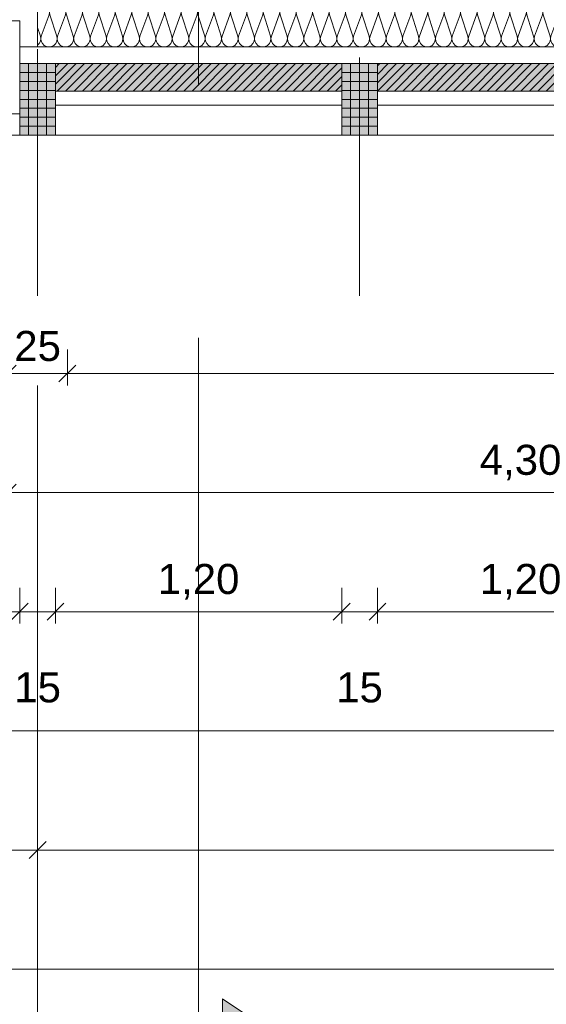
# Model space of a CAD drawing. Header units: metres. Extents: x -167 to 152, y -127 to 99.
# Tile 46 of 225: x -23.02 to -20.82, y -25.92 to -21.79. Entities that reach past the tile are written whole.
import ezdxf

# ---------------------------------------------------------------- set-up
doc = ezdxf.new("R2010")
doc.units = ezdxf.units.M
doc.header["$PDMODE"] = 1
doc.header["$PDSIZE"] = -2
doc.linetypes.add('Achsen 01', pattern=[5.291531, 3.175, -1.058062, 0.352704, -0.705764])
doc.linetypes.add('Raster 01', pattern=[2, 1, -1])
doc.layers.get('0').update_dxf_attribs({"lineweight": 25})
for name, color, linetype, lineweight, true_color in [('014_Fassadenarbeiten-000 Aufsicht Betonfertigteile', 7, 'Continuous', 9, 0xc0c0c0), ('014_Fassadenarbeiten-000 Aufsicht Mauerwerk', 7, 'Continuous', 9, 0xa6a6a6), ('014_Fassadenarbeiten-330 mineralische Dämmung', 7, 'Continuous', 9, 0x666666), ('031_Metallbauarbeiten-330 Aufsicht Metallbauarbeiten', 7, 'Continuous', 9, 0xa6a6a6), ('AV1-Achsen', 1, 'Achsen 01', 18, 0xff0000), ('AV1-Raster', 7, 'Raster 01', 9, 0xa6a6a6)]:
    doc.layers.add(name, color=color, linetype=linetype, lineweight=lineweight, true_color=true_color)
for name, color, linetype, lineweight in [('014_Fassadenarbeiten-330 Betonfertigteile vertikal', 7, 'Continuous', 9), ('014_Fassadenarbeiten-330 Filtermauerwerk 11.5cm', 7, 'Continuous', 9), ('_1.35m (3D)', 7, 'Continuous', 9), ('_GRU (2D)', 7, 'Continuous', 9), ('_OG 1 (2D)', 7, 'Continuous', 9), ('AV1-Schnitt Achsen', 7, 'Achsen 01', 18), ('Bemaßung-Bemaßung', 7, 'Continuous', 9)]:
    doc.layers.add(name, color=color, linetype=linetype, lineweight=lineweight)
doc.layers.get('0').freeze()
doc.styles.add('Arial', font='arial.ttf')
doc.dimstyles.new('COE 50', dxfattribs={"dimtxt": 126.090495, "dimasz": 0.001414, "dimexe": 0.001, "dimexo": 0.01, "dimgap": 0.001, "dimtad": 1, "dimdec": 3, "dimtxsty": 'Arial', "dimblk": 'VW_SLASH-4', "dimblk1": 'VW_SLASH-4', "dimblk2": 'VW_SLASH-4', "dimcen": 0, "dimadec": 3, "dimazin": 0, "dimtfac": 0.8, "dimtdec": 3, "dimtix": 1, "dimtmove": 0, "dimatfit": 0, "dimldrblk": 'VW_SLASH-3', "dimfxl": 0.002, "dimfxlon": 1, "dimfrac": 2, "dimtolj": 1, "dimarcsym": 0})
pattern_1 = [(-90, (0, 0), (0.0375, 0), [])]
pattern_2 = [(0, (0, 0), (2e-18, -0.0375), [])]
pattern_3 = [(45, (0, 0), (0.01767767, -0.01767767), [])]

# ---------------------------------------------------------------- blocks, each defined once
blk = doc.blocks.new('Group-2')
at = {"layer": 'AV1-Raster'}
for p, q in [((-22.95, -22.95), (-22.95, 1.35)), ((-21.6, -22.95), (-21.6, 1.35))]:
    blk.add_line(p, q, dxfattribs=at)
blk = doc.blocks.new('1.35m (3D)')
at = {"layer": 'AV1-Raster', "color": 7}
blk.add_blockref('Group-2', (0, 0), dxfattribs=at)
blk = doc.blocks.new('Group-291')
at = {"layer": '014_Fassadenarbeiten-330 mineralische Dämmung', "transparency": 33554687, "flags": 128}
for points in [[(-21.77, 22.6949, 0.324435), (-21.7316, 22.7074, 0.324435), (-21.7316, 22.7479, 0.324435), (-21.77, 22.7604), (-21.86, 22.7315, -0.324488), (-21.8985, 22.7441, -0.324488), (-21.8985, 22.7845, -0.324488), (-21.86, 22.7971), (-21.77, 22.7638, 0.324435), (-21.7316, 22.7764, 0.324435), (-21.7316, 22.8168, 0.324435), (-21.77, 22.8294), (-21.86, 22.8004, -0.324488), (-21.8985, 22.813, -0.324488), (-21.8985, 22.8535, -0.324488), (-21.86, 22.866), (-21.77, 22.8327, 0.324435), (-21.7316, 22.8453, 0.324435), (-21.7316, 22.8857, 0.324435), (-21.77, 22.8983), (-21.86, 22.8694, -0.324488), (-21.8985, 22.8819, -0.324488), (-21.8985, 22.9224, -0.324488), (-21.86, 22.935), (-21.77, 22.9017, 0.665936), (-21.7287, 22.95)], [(-21.8237, 22.95), (-21.86, 22.9383, -0.31555), (-21.8978, 22.95)], [(-21.77, 18.9029, 1.372583), (-21.77, 18.9685), (-21.86, 18.9395, -1.372995), (-21.86, 19.0051), (-21.77, 18.9718, 1.372583), (-21.77, 19.0374), (-21.86, 19.0085, -1.372995), (-21.86, 19.074), (-21.77, 19.0408, 1.372583), (-21.77, 19.1063), (-21.86, 19.0774, -1.372995), (-21.86, 19.143), (-21.77, 19.1097, 1.372583), (-21.77, 19.1753), (-21.86, 19.1464, -1.372995), (-21.86, 19.2119), (-21.77, 19.1787, 1.372583), (-21.77, 19.2442), (-21.86, 19.2153, -1.372995), (-21.86, 19.2809), (-21.77, 19.2476, 1.372583), (-21.77, 19.3132), (-21.86, 19.2843, -1.372995), (-21.86, 19.3498), (-21.77, 19.3166, 1.372583), (-21.77, 19.3821), (-21.86, 19.3532, -1.372995), (-21.86, 19.4188), (-21.77, 19.3855, 1.372583), (-21.77, 19.4511), (-21.86, 19.4221, -1.372995), (-21.86, 19.4877), (-21.77, 19.4544, 1.372583), (-21.77, 19.52), (-21.86, 19.4911, -1.372995), (-21.86, 19.5567), (-21.77, 19.5234, 1.372583), (-21.77, 19.589), (-21.86, 19.56, -1.372995), (-21.86, 19.6256), (-21.77, 19.5923, 1.372583), (-21.77, 19.6579), (-21.86, 19.629, -1.372995), (-21.86, 19.6946), (-21.77, 19.6613, 1.372583), (-21.77, 19.7269), (-21.86, 19.6979, -1.372995), (-21.86, 19.7635), (-21.77, 19.7302, 1.372583), (-21.77, 19.7958), (-21.86, 19.7669, -1.372995), (-21.86, 19.8324), (-21.77, 19.7992, 1.372583), (-21.77, 19.8647), (-21.86, 19.8358, -1.372995), (-21.86, 19.9014), (-21.77, 19.8681, 1.372583), (-21.77, 19.9337), (-21.86, 19.9048, -1.372995), (-21.86, 19.9703), (-21.77, 19.9371, 1.372583), (-21.77, 20.0026), (-21.86, 19.9737, -1.372995), (-21.86, 20.0393), (-21.77, 20.006, 1.372583), (-21.77, 20.0716), (-21.86, 20.0427, -1.372995), (-21.86, 20.1082), (-21.77, 20.075, 1.372583), (-21.77, 20.1405), (-21.86, 20.1116, -1.372995), (-21.86, 20.1772), (-21.77, 20.1439, 1.372583), (-21.77, 20.2095), (-21.86, 20.1805, -1.372995), (-21.86, 20.2461), (-21.77, 20.2128, 1.372583), (-21.77, 20.2784), (-21.86, 20.2495, -1.372995), (-21.86, 20.3151), (-21.77, 20.2818, 1.372583), (-21.77, 20.3474), (-21.86, 20.3184, -1.372995), (-21.86, 20.384), (-21.77, 20.3507, 1.372583), (-21.77, 20.4163), (-21.86, 20.3874, -1.372995), (-21.86, 20.4529), (-21.77, 20.4197, 1.372583), (-21.77, 20.4852), (-21.86, 20.4563, -1.372995), (-21.86, 20.5219), (-21.77, 20.4886, 1.372583), (-21.77, 20.5542), (-21.86, 20.5253, -1.372995), (-21.86, 20.5908), (-21.77, 20.5576, 1.372583), (-21.77, 20.6231), (-21.86, 20.5942, -1.372995), (-21.86, 20.6598), (-21.77, 20.6265, 1.372583), (-21.77, 20.6921), (-21.86, 20.6632, -1.372995), (-21.86, 20.7287), (-21.77, 20.6955, 1.372583), (-21.77, 20.761), (-21.86, 20.7321, -1.372995), (-21.86, 20.7977), (-21.77, 20.7644, 1.372583), (-21.77, 20.83), (-21.86, 20.801, -1.372995), (-21.86, 20.8666), (-21.77, 20.8333, 1.372583), (-21.77, 20.8989), (-21.86, 20.87, -1.372995), (-21.86, 20.9356), (-21.77, 20.9023, 1.372583), (-21.77, 20.9679), (-21.86, 20.9389, -1.372995), (-21.86, 21.0045), (-21.77, 20.9712, 1.372583), (-21.77, 21.0368), (-21.86, 21.0079, -1.372995), (-21.86, 21.0734), (-21.77, 21.0402, 1.372583), (-21.77, 21.1057), (-21.86, 21.0768, -1.372995), (-21.86, 21.1424), (-21.77, 21.1091, 1.372583), (-21.77, 21.1747), (-21.86, 21.1458, -1.372995), (-21.86, 21.2113), (-21.77, 21.1781, 1.372583), (-21.77, 21.2436), (-21.86, 21.2147, -1.372995), (-21.86, 21.2803), (-21.77, 21.247, 1.372583), (-21.77, 21.3126), (-21.86, 21.2837, -1.372995), (-21.86, 21.3492), (-21.77, 21.316, 1.372583), (-21.77, 21.3815), (-21.86, 21.3526, -1.372995), (-21.86, 21.4182), (-21.77, 21.3849, 1.372583), (-21.77, 21.4505), (-21.86, 21.4215, -1.372995), (-21.86, 21.4871), (-21.77, 21.4538, 1.372583), (-21.77, 21.5194), (-21.86, 21.4905, -1.372995), (-21.86, 21.5561), (-21.77, 21.5228, 1.372583), (-21.77, 21.5884), (-21.86, 21.5594, -1.372995), (-21.86, 21.625), (-21.77, 21.5917, 1.372583), (-21.77, 21.6573), (-21.86, 21.6284, -1.372995), (-21.86, 21.694), (-21.77, 21.6607, 1.372583), (-21.77, 21.7263), (-21.86, 21.6973, -1.372995), (-21.86, 21.7629), (-21.77, 21.7296, 1.372583), (-21.77, 21.7952), (-21.86, 21.7663, -1.372995), (-21.86, 21.8318), (-21.77, 21.7986, 1.372583), (-21.77, 21.8641), (-21.86, 21.8352, -1.372995), (-21.86, 21.9008), (-21.77, 21.8675, 1.372583), (-21.77, 21.9331), (-21.86, 21.9042, -1.372995), (-21.86, 21.9697), (-21.77, 21.9365, 1.372583), (-21.77, 22.002), (-21.86, 21.9731, -1.372995), (-21.86, 22.0387), (-21.77, 22.0054, 1.372583), (-21.77, 22.071), (-21.86, 22.0421, -1.372995), (-21.86, 22.1076), (-21.77, 22.0744, 1.372583), (-21.77, 22.1399), (-21.86, 22.111, -1.372995), (-21.86, 22.1766), (-21.77, 22.1433, 1.372583), (-21.77, 22.2089), (-21.86, 22.1799, -1.372995), (-21.86, 22.2455), (-21.77, 22.2122, 1.372583), (-21.77, 22.2778), (-21.86, 22.2489, -1.372995), (-21.86, 22.3145), (-21.77, 22.2812, 1.372583), (-21.77, 22.3468), (-21.86, 22.3178, -1.372995), (-21.86, 22.3834), (-21.77, 22.3501, 1.372583), (-21.77, 22.4157), (-21.86, 22.3868, -1.372995), (-21.86, 22.4523), (-21.77, 22.4191, 1.372583), (-21.77, 22.4846), (-21.86, 22.4557, -1.372995), (-21.86, 22.5213), (-21.77, 22.488, 1.372583), (-21.77, 22.5536), (-21.86, 22.5247, -1.372995), (-21.86, 22.5902), (-21.77, 22.557, 1.372583), (-21.77, 22.6225), (-21.86, 22.5936, -1.372995), (-21.86, 22.6592), (-21.77, 22.6259, 1.372583), (-21.77, 22.6915), (-21.86, 22.6626, -1.372995), (-21.86, 22.7281), (-21.77, 22.6949, 1.372583), (-21.77, 22.7604), (-21.86, 22.7315, -1.372995), (-21.86, 22.7971), (-21.77, 22.7638, 1.372583), (-21.77, 22.8294), (-21.86, 22.8004, -1.372995), (-21.86, 22.866)], [(-21.77, 19.0374, -0.324435), (-21.7316, 19.0248, -0.324435), (-21.7316, 18.9844, -0.324435), (-21.77, 18.9718), (-21.86, 19.0051, 0.324488), (-21.8985, 18.9925, 0.324488), (-21.8985, 18.9521, 0.324488), (-21.86, 18.9395), (-21.77, 18.9685, -0.324435), (-21.7316, 18.9559, -0.324435), (-21.7316, 18.9155, -0.324435), (-21.77, 18.9029), (-21.86, 18.9362, 0.54007), (-21.9048, 18.9)], [(-21.7684, 18.9, -0.131588), (-21.7505, 18.9)]]:
    blk.add_lwpolyline(points, format="xyb", dxfattribs=at)
blk = doc.blocks.new('Group-292')
at = {"layer": '014_Fassadenarbeiten-330 mineralische Dämmung', "transparency": 33554687}
blk.add_blockref('Group-291', (0, 0), dxfattribs=at)
blk = doc.blocks.new('Parametric Object-44')
at = {"layer": '014_Fassadenarbeiten-330 mineralische Dämmung', "color": 7, "transparency": 33554687}
blk.add_blockref('Group-292', (0, 0), dxfattribs=at)
at = {"layer": '014_Fassadenarbeiten-330 mineralische Dämmung', "color": 0, "flags": 1}
for tag in ['IFC_UUID', 'instanceID', 'prm0_name', 'prm0_type', 'prm0_value', 'prm1_name', 'prm1_type', 'prm1_value', 'prm2_name', 'prm2_type', 'prm2_value', 'prm3_name', 'prm3_type', 'prm3_value', 'prm4_name', 'prm4_type', 'prm4_value', 'prm5_name', 'prm5_type', 'prm5_value', 'prm6_name', 'prm6_type', 'prm6_value']:
    blk.add_attdef(tag, (-22.95, -21.9131), '', height=0.00018, dxfattribs=at)
blk = doc.blocks.new('VW_SLASH-4')
at = {"color": 0, "linetype": 'ByBlock', "lineweight": -2, "transparency": 16777216}
blk.add_line((0, 0), (-1, 0), dxfattribs=at)
at = {"color": 0, "linetype": 'Continuous', "lineweight": 15, "transparency": 16777216, "flags": 128}
blk.add_lwpolyline([(0.5, 0.5), (-0.5, -0.5)], dxfattribs=at)
blk = doc.blocks.new('*D416')
at = {"layer": 'Bemaßung-Bemaßung', "color": 0, "lineweight": -2}
for p, q in [((-39.15, -25.675), (-39.15, -25.825)), ((0, -25.675), (0, -25.825)), ((-0.0707, -25.775), (-39.0793, -25.775))]:
    blk.add_line(p, q, dxfattribs=at)
at = {"layer": 'Defpoints', "color": 0}
for p in [(-39.15, -21.6), (0, -21.6), (-39.15, -25.775)]:
    blk.add_point(p, dxfattribs=at)
at = {"layer": 'Bemaßung-Bemaßung', "color": 0, "lineweight": -2, "xscale": 0.070693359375, "yscale": 0.070693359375, "zscale": 0.070693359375, "rotation": 180}
blk.add_blockref('VW_SLASH-4', (-39.15, -25.775), dxfattribs=at)
at = {"layer": 'Bemaßung-Bemaßung', "color": 0, "lineweight": -2, "xscale": 0.070693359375, "yscale": 0.070693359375, "zscale": 0.070693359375}
blk.add_blockref('VW_SLASH-4', (0, -25.775), dxfattribs=at)
at = {"layer": 'Bemaßung-Bemaßung', "color": 0, "insert": (-19.575, -25.6341), "char_height": 0.15131, "attachment_point": 5, "style": 'Arial'}
blk.add_mtext('\\A1;39,15', dxfattribs=at)
blk = doc.blocks.new('VW_SLASH-3')
at = {"color": 0, "linetype": 'ByBlock', "lineweight": -2, "transparency": 16777216}
blk.add_line((0, 0), (-1, 0), dxfattribs=at)
at = {"color": 0, "linetype": 'Continuous', "lineweight": 15, "transparency": 16777216, "flags": 128}
blk.add_lwpolyline([(0.5, 0.5), (-0.5, -0.5)], dxfattribs=at)
blk = doc.blocks.new('*D419')
at = {"layer": 'Bemaßung-Bemaßung', "color": 0, "lineweight": -2}
for p, q in [((-28.35, -25.175), (-28.35, -25.325)), ((-22.95, -25.175), (-22.95, -25.325)), ((-23.0207, -25.275), (-28.2793, -25.275))]:
    blk.add_line(p, q, dxfattribs=at)
at = {"layer": 'Defpoints', "color": 0}
for p in [(-28.35, -21.6), (-22.95, -21.6), (-28.35, -25.275)]:
    blk.add_point(p, dxfattribs=at)
at = {"layer": 'Bemaßung-Bemaßung', "color": 0, "lineweight": -2, "xscale": 0.070693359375, "yscale": 0.070693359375, "zscale": 0.070693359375, "rotation": 180}
blk.add_blockref('VW_SLASH-4', (-28.35, -25.275), dxfattribs=at)
at = {"layer": 'Bemaßung-Bemaßung', "color": 0, "lineweight": -2, "xscale": 0.070693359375, "yscale": 0.070693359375, "zscale": 0.070693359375}
blk.add_blockref('VW_SLASH-4', (-22.95, -25.275), dxfattribs=at)
at = {"layer": 'Bemaßung-Bemaßung', "color": 0, "insert": (-25.65, -25.1492), "char_height": 0.12609, "attachment_point": 5, "style": 'Arial'}
blk.add_mtext('\\A1;5,40', dxfattribs=at)
blk = doc.blocks.new('*D420')
at = {"layer": 'Bemaßung-Bemaßung', "color": 0, "lineweight": -2}
for p, q in [((-22.95, -25.175), (-22.95, -25.325)), ((-16.2, -25.175), (-16.2, -25.325)), ((-16.2707, -25.275), (-22.8793, -25.275))]:
    blk.add_line(p, q, dxfattribs=at)
at = {"layer": 'Defpoints', "color": 0}
for p in [(-22.95, -21.6), (-16.2, -21.6), (-22.95, -25.275)]:
    blk.add_point(p, dxfattribs=at)
at = {"layer": 'Bemaßung-Bemaßung', "color": 0, "lineweight": -2, "xscale": 0.070693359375, "yscale": 0.070693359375, "zscale": 0.070693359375, "rotation": 180}
blk.add_blockref('VW_SLASH-4', (-22.95, -25.275), dxfattribs=at)
at = {"layer": 'Bemaßung-Bemaßung', "color": 0, "lineweight": -2, "xscale": 0.070693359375, "yscale": 0.070693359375, "zscale": 0.070693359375}
blk.add_blockref('VW_SLASH-4', (-16.2, -25.275), dxfattribs=at)
at = {"layer": 'Bemaßung-Bemaßung', "color": 0, "insert": (-19.575, -25.1492), "char_height": 0.12609, "attachment_point": 5, "style": 'Arial'}
blk.add_mtext('\\A1;6,75', dxfattribs=at)
blk = doc.blocks.new('*D432')
at = {"layer": 'Bemaßung-Bemaßung', "color": 0, "lineweight": -2}
for p, q in [((-39.825, -24.675), (-39.825, -24.825)), ((0.675, -24.675), (0.675, -24.825)), ((0.6043, -24.775), (-39.7543, -24.775))]:
    blk.add_line(p, q, dxfattribs=at)
at = {"layer": 'Defpoints', "color": 0}
for p in [(-39.825, -22.275), (0.675, -22.275), (-39.825, -24.775)]:
    blk.add_point(p, dxfattribs=at)
at = {"layer": 'Bemaßung-Bemaßung', "color": 0, "lineweight": -2, "xscale": 0.070693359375, "yscale": 0.070693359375, "zscale": 0.070693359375, "rotation": 180}
blk.add_blockref('VW_SLASH-4', (-39.825, -24.775), dxfattribs=at)
at = {"layer": 'Bemaßung-Bemaßung', "color": 0, "lineweight": -2, "xscale": 0.070693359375, "yscale": 0.070693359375, "zscale": 0.070693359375}
blk.add_blockref('VW_SLASH-4', (0.675, -24.775), dxfattribs=at)
at = {"layer": 'Bemaßung-Bemaßung', "color": 0, "insert": (-19.575, -24.6492), "char_height": 0.12609, "attachment_point": 5, "style": 'Arial'}
blk.add_mtext('\\A1;40,50', dxfattribs=at)
blk = doc.blocks.new('*D467')
at = {"layer": 'Bemaßung-Bemaßung', "color": 0, "linetype": 'Continuous', "lineweight": -2}
for p, q in [((-21.525, -24.175), (-21.525, -24.325)), ((-20.325, -24.175), (-20.325, -24.325)), ((-21.4543, -24.275), (-20.3957, -24.275))]:
    blk.add_line(p, q, dxfattribs=at)
at = {"layer": 'Defpoints', "color": 0}
for p in [(-21.525, -22.275), (-20.325, -22.275), (-20.325, -24.275)]:
    blk.add_point(p, dxfattribs=at)
at = {"layer": 'Bemaßung-Bemaßung', "color": 0, "lineweight": -2, "xscale": 0.070693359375, "yscale": 0.070693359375, "zscale": 0.070693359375, "rotation": 180}
blk.add_blockref('VW_SLASH-4', (-21.525, -24.275), dxfattribs=at)
at = {"layer": 'Bemaßung-Bemaßung', "color": 0, "lineweight": -2, "xscale": 0.070693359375, "yscale": 0.070693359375, "zscale": 0.070693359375}
blk.add_blockref('VW_SLASH-4', (-20.325, -24.275), dxfattribs=at)
at = {"layer": 'Bemaßung-Bemaßung', "color": 0, "insert": (-20.925, -24.1492), "char_height": 0.12609, "attachment_point": 5, "style": 'Arial'}
blk.add_mtext('\\A1;1,20', dxfattribs=at)
blk = doc.blocks.new('*D468')
at = {"layer": 'Bemaßung-Bemaßung', "color": 0, "linetype": 'Continuous', "lineweight": -2}
for p, q in [((-21.675, -24.175), (-21.675, -24.325)), ((-21.525, -24.175), (-21.525, -24.325)), ((-21.7457, -24.275), (-21.8164, -24.275)), ((-21.675, -24.275), (-21.525, -24.275)), ((-21.4543, -24.275), (-21.3836, -24.275))]:
    blk.add_line(p, q, dxfattribs=at)
at = {"layer": 'Defpoints', "color": 0}
for p in [(-21.675, -22.275), (-21.525, -22.275), (-21.525, -24.275)]:
    blk.add_point(p, dxfattribs=at)
at = {"layer": 'Bemaßung-Bemaßung', "color": 0, "lineweight": -2, "xscale": 0.070693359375, "yscale": 0.070693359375, "zscale": 0.070693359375}
blk.add_blockref('VW_SLASH-4', (-21.675, -24.275), dxfattribs=at)
at = {"layer": 'Bemaßung-Bemaßung', "color": 0, "lineweight": -2, "xscale": 0.070693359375, "yscale": 0.070693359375, "zscale": 0.070693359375, "rotation": 180}
blk.add_blockref('VW_SLASH-4', (-21.525, -24.275), dxfattribs=at)
at = {"layer": 'Bemaßung-Bemaßung', "color": 0, "insert": (-21.6, -24.5931), "char_height": 0.12609, "attachment_point": 5, "style": 'Arial'}
blk.add_mtext('\\A1;15', dxfattribs=at)
blk = doc.blocks.new('*D469')
at = {"layer": 'Bemaßung-Bemaßung', "color": 0, "linetype": 'Continuous', "lineweight": -2}
for p, q in [((-22.875, -24.175), (-22.875, -24.325)), ((-21.675, -24.175), (-21.675, -24.325)), ((-22.8043, -24.275), (-21.7457, -24.275))]:
    blk.add_line(p, q, dxfattribs=at)
at = {"layer": 'Defpoints', "color": 0}
for p in [(-22.875, -22.275), (-21.675, -22.275), (-21.675, -24.275)]:
    blk.add_point(p, dxfattribs=at)
at = {"layer": 'Bemaßung-Bemaßung', "color": 0, "lineweight": -2, "xscale": 0.070693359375, "yscale": 0.070693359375, "zscale": 0.070693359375, "rotation": 180}
blk.add_blockref('VW_SLASH-4', (-22.875, -24.275), dxfattribs=at)
at = {"layer": 'Bemaßung-Bemaßung', "color": 0, "lineweight": -2, "xscale": 0.070693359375, "yscale": 0.070693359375, "zscale": 0.070693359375}
blk.add_blockref('VW_SLASH-4', (-21.675, -24.275), dxfattribs=at)
at = {"layer": 'Bemaßung-Bemaßung', "color": 0, "insert": (-22.275, -24.1492), "char_height": 0.12609, "attachment_point": 5, "style": 'Arial'}
blk.add_mtext('\\A1;1,20', dxfattribs=at)
blk = doc.blocks.new('*D470')
at = {"layer": 'Bemaßung-Bemaßung', "color": 0, "linetype": 'Continuous', "lineweight": -2}
for p, q in [((-23.025, -24.175), (-23.025, -24.325)), ((-22.875, -24.175), (-22.875, -24.325)), ((-23.0957, -24.275), (-23.1664, -24.275)), ((-23.025, -24.275), (-22.875, -24.275)), ((-22.8043, -24.275), (-22.7336, -24.275))]:
    blk.add_line(p, q, dxfattribs=at)
at = {"layer": 'Defpoints', "color": 0}
for p in [(-23.025, -22.275), (-22.875, -22.275), (-22.875, -24.275)]:
    blk.add_point(p, dxfattribs=at)
at = {"layer": 'Bemaßung-Bemaßung', "color": 0, "lineweight": -2, "xscale": 0.070693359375, "yscale": 0.070693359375, "zscale": 0.070693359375}
blk.add_blockref('VW_SLASH-4', (-23.025, -24.275), dxfattribs=at)
at = {"layer": 'Bemaßung-Bemaßung', "color": 0, "lineweight": -2, "xscale": 0.070693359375, "yscale": 0.070693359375, "zscale": 0.070693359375, "rotation": 180}
blk.add_blockref('VW_SLASH-4', (-22.875, -24.275), dxfattribs=at)
at = {"layer": 'Bemaßung-Bemaßung', "color": 0, "insert": (-22.95, -24.5931), "char_height": 0.12609, "attachment_point": 5, "style": 'Arial'}
blk.add_mtext('\\A1;15', dxfattribs=at)
blk = doc.blocks.new('*D471')
at = {"layer": 'Bemaßung-Bemaßung', "color": 0, "linetype": 'Continuous', "lineweight": -2}
for p, q in [((-24.225, -24.175), (-24.225, -24.325)), ((-23.025, -24.175), (-23.025, -24.325)), ((-24.1543, -24.275), (-23.0957, -24.275))]:
    blk.add_line(p, q, dxfattribs=at)
at = {"layer": 'Defpoints', "color": 0}
for p in [(-24.225, -22.275), (-23.025, -22.275), (-23.025, -24.275)]:
    blk.add_point(p, dxfattribs=at)
at = {"layer": 'Bemaßung-Bemaßung', "color": 0, "lineweight": -2, "xscale": 0.070693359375, "yscale": 0.070693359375, "zscale": 0.070693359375, "rotation": 180}
blk.add_blockref('VW_SLASH-4', (-24.225, -24.275), dxfattribs=at)
at = {"layer": 'Bemaßung-Bemaßung', "color": 0, "lineweight": -2, "xscale": 0.070693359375, "yscale": 0.070693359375, "zscale": 0.070693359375}
blk.add_blockref('VW_SLASH-4', (-23.025, -24.275), dxfattribs=at)
at = {"layer": 'Bemaßung-Bemaßung', "color": 0, "insert": (-23.625, -24.1492), "char_height": 0.12609, "attachment_point": 5, "style": 'Arial'}
blk.add_mtext('\\A1;1,20', dxfattribs=at)
blk = doc.blocks.new('*D580')
at = {"layer": 'Bemaßung-Bemaßung', "color": 0, "linetype": 'Continuous', "lineweight": -2}
for p, q in [((-23.075, -23.175), (-23.075, -23.325)), ((-22.825, -23.175), (-22.825, -23.325)), ((-23.1457, -23.275), (-23.2164, -23.275)), ((-22.825, -23.275), (-23.075, -23.275)), ((-22.7543, -23.275), (-22.6836, -23.275))]:
    blk.add_line(p, q, dxfattribs=at)
at = {"layer": 'Defpoints', "color": 0}
for p in [(-23.075, -21.475), (-22.825, -21.725), (-23.075, -23.275)]:
    blk.add_point(p, dxfattribs=at)
at = {"layer": 'Bemaßung-Bemaßung', "color": 0, "lineweight": -2, "xscale": 0.070693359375, "yscale": 0.070693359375, "zscale": 0.070693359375}
blk.add_blockref('VW_SLASH-4', (-23.075, -23.275), dxfattribs=at)
at = {"layer": 'Bemaßung-Bemaßung', "color": 0, "lineweight": -2, "xscale": 0.070693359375, "yscale": 0.070693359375, "zscale": 0.070693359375, "rotation": 180}
blk.add_blockref('VW_SLASH-4', (-22.825, -23.275), dxfattribs=at)
at = {"layer": 'Bemaßung-Bemaßung', "color": 0, "insert": (-22.95, -23.1606), "char_height": 0.12609, "attachment_point": 5, "style": 'Arial'}
blk.add_mtext('\\A1;25', dxfattribs=at)
blk = doc.blocks.new('*D581')
at = {"layer": 'Bemaßung-Bemaßung', "color": 0, "linetype": 'Continuous', "lineweight": -2}
for p, q in [((-22.825, -23.175), (-22.825, -23.325)), ((-17.875, -23.175), (-17.875, -23.325)), ((-17.9457, -23.275), (-22.7543, -23.275))]:
    blk.add_line(p, q, dxfattribs=at)
at = {"layer": 'Defpoints', "color": 0}
for p in [(-17.875, -18.625), (-22.825, -21.725), (-22.825, -23.275)]:
    blk.add_point(p, dxfattribs=at)
at = {"layer": 'Bemaßung-Bemaßung', "color": 0, "lineweight": -2, "xscale": 0.070693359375, "yscale": 0.070693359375, "zscale": 0.070693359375, "rotation": 180}
blk.add_blockref('VW_SLASH-4', (-22.825, -23.275), dxfattribs=at)
at = {"layer": 'Bemaßung-Bemaßung', "color": 0, "lineweight": -2, "xscale": 0.070693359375, "yscale": 0.070693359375, "zscale": 0.070693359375}
blk.add_blockref('VW_SLASH-4', (-17.875, -23.275), dxfattribs=at)
at = {"layer": 'Bemaßung-Bemaßung', "color": 0, "insert": (-20.35, -23.1492), "char_height": 0.12609, "attachment_point": 5, "style": 'Arial'}
blk.add_mtext('\\A1;4,95', dxfattribs=at)
blk = doc.blocks.new('*D628')
at = {"layer": 'Bemaßung-Bemaßung', "color": 0, "lineweight": -2}
for p, q in [((-23.075, -23.675), (-23.075, -23.825)), ((-18.775, -23.675), (-18.775, -23.825)), ((-18.8457, -23.775), (-23.0043, -23.775))]:
    blk.add_line(p, q, dxfattribs=at)
at = {"layer": 'Defpoints', "color": 0}
for p in [(-23.075, -21.475), (-18.775, -21.475), (-23.075, -23.775)]:
    blk.add_point(p, dxfattribs=at)
at = {"layer": 'Bemaßung-Bemaßung', "color": 0, "lineweight": -2, "xscale": 0.070693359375, "yscale": 0.070693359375, "zscale": 0.070693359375, "rotation": 180}
blk.add_blockref('VW_SLASH-4', (-23.075, -23.775), dxfattribs=at)
at = {"layer": 'Bemaßung-Bemaßung', "color": 0, "lineweight": -2, "xscale": 0.070693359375, "yscale": 0.070693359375, "zscale": 0.070693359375}
blk.add_blockref('VW_SLASH-4', (-18.775, -23.775), dxfattribs=at)
at = {"layer": 'Bemaßung-Bemaßung', "color": 0, "insert": (-20.925, -23.6492), "char_height": 0.12609, "attachment_point": 5, "style": 'Arial'}
blk.add_mtext('\\A1;4,30', dxfattribs=at)
blk = doc.blocks.new('Group-748')
at = {"layer": 'AV1-Achsen'}
blk.add_line((-22.95, -26.5), (-22.95, 4.9), dxfattribs=at)
blk = doc.blocks.new('Group-763')
at = {"layer": 'AV1-Schnitt Achsen', "linetype": 'Continuous', "lineweight": 0}
blk.add_hatch(color=7, dxfattribs=at).paths.add_polyline_path([(-22.175, -25.9), (-22.175, -26.3), (-21.875, -26.1)])
at = {"layer": 'AV1-Schnitt Achsen'}
blk.add_line((-22.275, -26.3), (-22.275, 4.7), dxfattribs=at)
at = {"layer": 'AV1-Schnitt Achsen', "linetype": 'Continuous', "flags": 128}
blk.add_lwpolyline([(-22.175, -25.9), (-22.175, -26.3), (-21.875, -26.1)], close=True, dxfattribs=at)
blk = doc.blocks.new('GRU (2D)')
at = {"layer": 'AV1-Achsen', "color": 7}
blk.add_blockref('Group-748', (0, 0), dxfattribs=at)
at = {"layer": 'AV1-Schnitt Achsen', "color": 7}
blk.add_blockref('Group-763', (0, 0), dxfattribs=at)
blk = doc.blocks.new('OG 1 (2D)')
at = {"layer": '014_Fassadenarbeiten-330 Betonfertigteile vertikal', "linetype": 'Continuous', "lineweight": 0}
blk.add_hatch(color=9, dxfattribs=at).paths.add_polyline_path([(-21.525, -21.975), (-21.675, -21.975), (-21.675, -22.275), (-21.525, -22.275)])
at = {"layer": '014_Fassadenarbeiten-330 Betonfertigteile vertikal', "linetype": 'Continuous', "lineweight": 9}
h = blk.add_hatch(dxfattribs=at)
h.set_pattern_fill('Stahlbetonfertigteil', color=8, style=0, pattern_type=2)
h.set_pattern_definition(pattern_1)
h.paths.add_polyline_path([(-21.525, -21.975), (-21.675, -21.975), (-21.675, -22.275), (-21.525, -22.275)])
at = {"layer": '014_Fassadenarbeiten-330 Betonfertigteile vertikal', "linetype": 'Continuous', "lineweight": 13}
h = blk.add_hatch(dxfattribs=at)
h.set_pattern_fill('Stahlbetonfertigteil-1', color=8, style=0, pattern_type=2)
h.set_pattern_definition(pattern_2)
h.paths.add_polyline_path([(-21.525, -21.975), (-21.675, -21.975), (-21.675, -22.275), (-21.525, -22.275)])
at = {"layer": '014_Fassadenarbeiten-330 Filtermauerwerk 11.5cm', "linetype": 'Continuous', "lineweight": 0, "true_color": 0xd19783}
for points in [[(-22.875, -22.09), (-22.875, -21.975), (-21.675, -21.975), (-21.675, -22.09)], [(-21.525, -22.09), (-21.525, -21.975), (-20.325, -21.975), (-20.325, -22.09)]]:
    blk.add_hatch(color=33, dxfattribs=at).paths.add_polyline_path(points)
at = {"layer": '014_Fassadenarbeiten-330 Filtermauerwerk 11.5cm', "linetype": 'Continuous', "lineweight": 9}
h = blk.add_hatch(dxfattribs=at)
h.set_pattern_fill('Mauerwerk Münster', color=8, style=0, pattern_type=2)
h.set_pattern_definition(pattern_3)
h.paths.add_polyline_path([(-22.875, -22.09), (-22.875, -21.975), (-21.675, -21.975), (-21.675, -22.09)])
h = blk.add_hatch(dxfattribs=at)
h.set_pattern_fill('Mauerwerk Münster', color=8, style=0, pattern_type=2)
h.set_pattern_definition(pattern_3)
h.paths.add_polyline_path([(-21.525, -22.09), (-21.525, -21.975), (-20.325, -21.975), (-20.325, -22.09)])
at = {"layer": '014_Fassadenarbeiten-000 Aufsicht Betonfertigteile', "flags": 128}
blk.add_lwpolyline([(-39.455, -21.905), (0.305, -21.905), (0.675, -22.275), (-39.825, -22.275)], close=True, dxfattribs=at)
at = {"layer": '014_Fassadenarbeiten-000 Aufsicht Mauerwerk', "flags": 128}
for points in [[(-21.675, -21.975), (-21.675, -22.15), (-22.875, -22.15), (-22.875, -21.975)], [(-22.875, -22.15), (-22.875, -21.975), (-21.675, -21.975), (-21.675, -22.15)], [(-20.325, -21.975), (-20.325, -22.15), (-21.525, -22.15), (-21.525, -21.975)], [(-21.525, -22.15), (-21.525, -21.975), (-20.325, -21.975), (-20.325, -22.15)]]:
    blk.add_lwpolyline(points, close=True, dxfattribs=at)
at = {"layer": '014_Fassadenarbeiten-330 Betonfertigteile vertikal', "flags": 128}
blk.add_lwpolyline([(-21.525, -21.975), (-21.675, -21.975), (-21.675, -22.275), (-21.525, -22.275)], close=True, dxfattribs=at)
at = {"layer": '014_Fassadenarbeiten-330 Filtermauerwerk 11.5cm', "flags": 128}
for points in [[(-22.875, -22.09), (-22.875, -21.975), (-21.675, -21.975), (-21.675, -22.09)], [(-21.525, -22.09), (-21.525, -21.975), (-20.325, -21.975), (-20.325, -22.09)]]:
    blk.add_lwpolyline(points, close=True, dxfattribs=at)
at = {"layer": '014_Fassadenarbeiten-330 mineralische Dämmung', "flags": 128}
blk.add_lwpolyline([(-22.95, -21.905), (-22.95, -21.725), (-18.9, -21.725), (-18.9, -21.905)], close=True, dxfattribs=at)
at = {"layer": '014_Fassadenarbeiten-330 mineralische Dämmung', "rotation": 90}
blk.add_blockref('Parametric Object-44', (0, 0), dxfattribs=at)
at = {"layer": 'Bemaßung-Bemaßung', "linetype": 'Continuous'}
for base, p1, p2, text, override, picture, middle in [((-22.825, -23.275), (-17.875, -18.625), (-22.825, -21.725), '4,95', {"dimtxt": 0.12609, "dimasz": 0.070693, "dimexe": 0.05, "dimgap": 0.05, "dimpost": '<>', "dimtxsty": 'Arial', "dimtmove": 2, "dimfxl": 0.1}, '*D581', (-20.35, -23.1492)), ((-23.025, -24.275), (-24.225, -22.275), (-23.025, -22.275), '1,20', {"dimtxt": 0.12609, "dimasz": 0.070693, "dimexe": 0.05, "dimgap": 0.05, "dimpost": '<>', "dimtxsty": 'Arial', "dimtmove": 2, "dimfxl": 0.1}, '*D471', (-23.625, -24.1492)), ((-22.875, -24.275), (-23.025, -22.275), (-22.875, -22.275), '15', {"dimtxt": 0.12609, "dimasz": 0.070693, "dimexe": 0.05, "dimgap": 0.05, "dimpost": '<>', "dimtxsty": 'Arial', "dimtix": 0, "dimtmove": 2, "dimfxl": 0.1}, '*D470', (-22.95, -24.5931)), ((-21.675, -24.275), (-22.875, -22.275), (-21.675, -22.275), '1,20', {"dimtxt": 0.12609, "dimasz": 0.070693, "dimexe": 0.05, "dimgap": 0.05, "dimpost": '<>', "dimtxsty": 'Arial', "dimtmove": 2, "dimfxl": 0.1}, '*D469', (-22.275, -24.1492)), ((-21.525, -24.275), (-21.675, -22.275), (-21.525, -22.275), '15', {"dimtxt": 0.12609, "dimasz": 0.070693, "dimexe": 0.05, "dimgap": 0.05, "dimpost": '<>', "dimtxsty": 'Arial', "dimtix": 0, "dimtmove": 2, "dimfxl": 0.1}, '*D468', (-21.6, -24.5931)), ((-20.325, -24.275), (-21.525, -22.275), (-20.325, -22.275), '1,20', {"dimtxt": 0.12609, "dimasz": 0.070693, "dimexe": 0.05, "dimgap": 0.05, "dimpost": '<>', "dimtxsty": 'Arial', "dimtmove": 2, "dimfxl": 0.1}, '*D467', (-20.925, -24.1492))]:
    dim = blk.add_linear_dim(base=base, p1=p1, p2=p2, text=text, dimstyle='COE 50', override=override, dxfattribs=at)
    dim.commit()
    dim.dimension.update_dxf_attribs({"geometry": picture, "text_midpoint": middle})
at = {"layer": 'Bemaßung-Bemaßung', "color": 1}
dim = blk.add_linear_dim(base=(-22.95, -25.275), p1=(-16.2, -21.6), p2=(-22.95, -21.6), text='6,75', dimstyle='COE 50', override={"dimtxt": 0.12609, "dimasz": 0.070693, "dimexe": 0.05, "dimgap": 0.05, "dimpost": '<>', "dimtxsty": 'Arial', "dimtmove": 2, "dimfxl": 0.1}, dxfattribs=at)
dim.commit()
dim.dimension.update_dxf_attribs({"geometry": '*D420', "text_midpoint": (-19.575, -25.1492)})
at = {"layer": 'Bemaßung-Bemaßung'}
dim = blk.add_linear_dim(base=(-39.825, -24.775), p1=(0.675, -22.275), p2=(-39.825, -22.275), text='40,50', dimstyle='COE 50', override={"dimtxt": 0.12609, "dimasz": 0.070693, "dimexe": 0.05, "dimgap": 0.05, "dimpost": '<>', "dimtxsty": 'Arial', "dimtmove": 2, "dimfxl": 0.1}, dxfattribs=at)
dim.commit()
dim.dimension.update_dxf_attribs({"geometry": '*D432', "text_midpoint": (-19.575, -24.6492)})
at = {"color": 255}
blk.add_wipeout([(-25.65, -21.795), (-23.025, -21.795), (-23.025, -22.185), (-25.65, -22.185)], dxfattribs=at).dxf.layer = '031_Metallbauarbeiten-330 Aufsicht Metallbauarbeiten'
at = {"layer": '014_Fassadenarbeiten-330 Betonfertigteile vertikal', "linetype": 'Continuous', "lineweight": 0}
blk.add_hatch(color=9, dxfattribs=at).paths.add_polyline_path([(-22.875, -21.975), (-23.025, -21.975), (-23.025, -22.275), (-22.875, -22.275)])
at = {"layer": '014_Fassadenarbeiten-330 Betonfertigteile vertikal', "linetype": 'Continuous', "lineweight": 9}
h = blk.add_hatch(dxfattribs=at)
h.set_pattern_fill('Stahlbetonfertigteil', color=8, style=0, pattern_type=2)
h.set_pattern_definition(pattern_1)
h.paths.add_polyline_path([(-22.875, -21.975), (-23.025, -21.975), (-23.025, -22.275), (-22.875, -22.275)])
at = {"layer": '014_Fassadenarbeiten-330 Betonfertigteile vertikal', "linetype": 'Continuous', "lineweight": 13}
h = blk.add_hatch(dxfattribs=at)
h.set_pattern_fill('Stahlbetonfertigteil-1', color=8, style=0, pattern_type=2)
h.set_pattern_definition(pattern_2)
h.paths.add_polyline_path([(-22.875, -21.975), (-23.025, -21.975), (-23.025, -22.275), (-22.875, -22.275)])
at = {"layer": '014_Fassadenarbeiten-330 Betonfertigteile vertikal', "flags": 128}
blk.add_lwpolyline([(-22.875, -21.975), (-23.025, -21.975), (-23.025, -22.275), (-22.875, -22.275)], close=True, dxfattribs=at)
at = {"layer": '031_Metallbauarbeiten-330 Aufsicht Metallbauarbeiten', "flags": 128}
blk.add_lwpolyline([(-25.65, -21.795), (-23.025, -21.795), (-23.025, -22.185), (-25.65, -22.185)], close=True, dxfattribs=at)
at = {"layer": 'Bemaßung-Bemaßung', "linetype": 'Continuous'}
dim = blk.add_linear_dim(base=(-23.075, -23.275), p1=(-22.825, -21.725), p2=(-23.075, -21.475), text='25', dimstyle='COE 50', override={"dimtxt": 0.12609, "dimasz": 0.070693, "dimexe": 0.05, "dimgap": 0.05, "dimpost": '<>', "dimtxsty": 'Arial', "dimtmove": 2, "dimfxl": 0.1}, dxfattribs=at)
dim.commit()
dim.dimension.update_dxf_attribs({"geometry": '*D580', "text_midpoint": (-22.95, -23.1606)})
at = {"layer": 'Bemaßung-Bemaßung'}
dim = blk.add_linear_dim(base=(-23.075, -23.775), p1=(-18.775, -21.475), p2=(-23.075, -21.475), text='4,30', dimstyle='COE 50', override={"dimtxt": 0.12609, "dimasz": 0.070693, "dimexe": 0.05, "dimgap": 0.05, "dimpost": '<>', "dimtxsty": 'Arial', "dimtmove": 2, "dimfxl": 0.1}, dxfattribs=at)
dim.commit()
dim.dimension.update_dxf_attribs({"geometry": '*D628', "text_midpoint": (-20.925, -23.6492)})
at = {"layer": 'Bemaßung-Bemaßung', "color": 1}
for base, p1, p2, text, override, picture, middle in [((-39.15, -25.775), (0, -21.6), (-39.15, -21.6), '39,15', {"dimtxt": 0.151309, "dimasz": 0.070693, "dimexe": 0.05, "dimgap": 0.05, "dimpost": '<>', "dimtxsty": 'Arial', "dimtmove": 2, "dimfxl": 0.1}, '*D416', (-19.575, -25.6341)), ((-28.35, -25.275), (-22.95, -21.6), (-28.35, -21.6), '5,40', {"dimtxt": 0.12609, "dimasz": 0.070693, "dimexe": 0.05, "dimgap": 0.05, "dimpost": '<>', "dimtxsty": 'Arial', "dimtmove": 2, "dimfxl": 0.1}, '*D419', (-25.65, -25.1492))]:
    dim = blk.add_linear_dim(base=base, p1=p1, p2=p2, text=text, dimstyle='COE 50', override=override, dxfattribs=at)
    dim.commit()
    dim.dimension.update_dxf_attribs({"geometry": picture, "text_midpoint": middle})

msp = doc.modelspace()

# ---------------------------------------------------------------- block references
at = {"layer": '_1.35m (3D)'}
msp.add_blockref('1.35m (3D)', (0, 0), dxfattribs=at)

# ---------------------------------------------------------------- next in the draw order: block references
at = {"layer": '_OG 1 (2D)'}
msp.add_blockref('OG 1 (2D)', (0, 0), dxfattribs=at)

# ---------------------------------------------------------------- next in the draw order: block references
at = {"layer": '_GRU (2D)'}
msp.add_blockref('GRU (2D)', (0, 0), dxfattribs=at)

doc.saveas('drawing.dxf')
